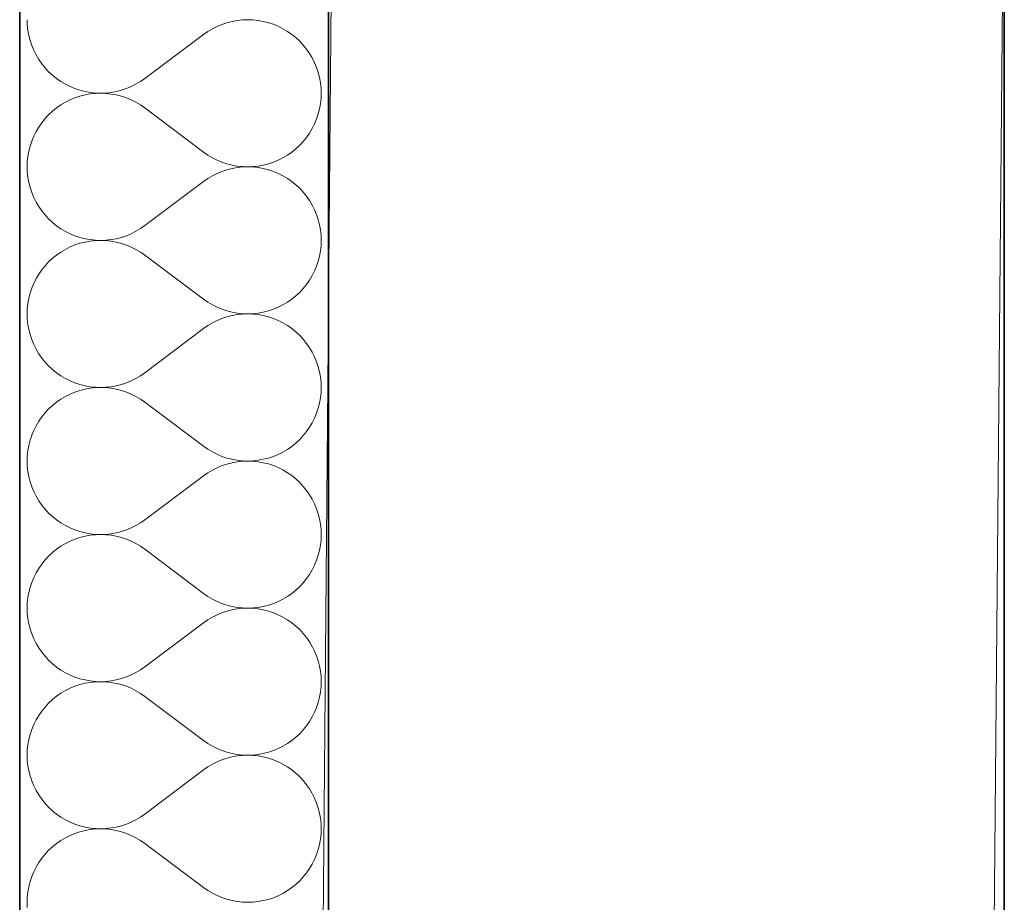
# Model space of a CAD drawing. Header units: millimetres. Extents: x -8078 to 234695, y -4319 to 602442.
# Tile 151 of 152: x 80170 to 80680, y 296143 to 296600. Entities that reach past the tile are written whole.
import ezdxf

# ---------------------------------------------------------------- set-up
doc = ezdxf.new("R2010")
doc.units = ezdxf.units.MM
doc.header["$MEASUREMENT"] = 0
for name, color, linetype in [('#podkład', 252, 'Continuous'), ('- A - ocieplenie', 7, 'Continuous'), ('Konstrukcja - Stropy', 7, 'Continuous'), ('Konstrukcja - Ściany zewnętrzne', 7, 'Continuous')]:
    doc.layers.add(name, color=color, linetype=linetype)

# ---------------------------------------------------------------- blocks, each defined once
blk = doc.blocks.new('UHYGFFFF')
at = {"layer": '- A - ocieplenie', "color": 252, "linetype": 'Continuous', "lineweight": 35, "ltscale": 100}
for p, q in [((19777.48, 397782.63), (19777.48, 396062.63)), ((19937.48, 396062.63), (19937.48, 397662.63))]:
    blk.add_line(p, q, dxfattribs=at)
at = {"layer": '- A - ocieplenie', "color": 252, "linetype": 'Continuous', "lineweight": 13, "ltscale": 100}
for p, q in [((19781.29, 397118.8), (19781.39, 397116.08)), ((19781.39, 397116.08), (19781.68, 397113.38)), ((19879.72, 397115.35), (19877.29, 397114.13)), ((19882.23, 397116.39), (19879.72, 397115.35)), ((19884.81, 397117.25), (19882.23, 397116.39)), ((19887.45, 397117.93), (19884.81, 397117.25)), ((19890.13, 397118.41), (19887.45, 397117.93)), ((19892.83, 397118.7), (19890.13, 397118.41)), ((19895.55, 397118.8), (19892.83, 397118.7)), ((19898.27, 397118.71), (19895.55, 397118.8)), ((19900.97, 397118.42), (19898.27, 397118.71)), ((19903.65, 397117.94), (19900.97, 397118.42)), ((19906.29, 397117.26), (19903.65, 397117.94)), ((19908.87, 397116.41), (19906.29, 397117.26)), ((19911.38, 397115.37), (19908.87, 397116.41)), ((19913.82, 397114.15), (19911.38, 397115.37)), ((19781.68, 397113.38), (19782.16, 397110.7)), ((19782.16, 397110.7), (19782.83, 397108.06)), ((19872.72, 397111.18), (19842.24, 397088.33)), ((19874.95, 397112.74), (19872.72, 397111.18)), ((19877.29, 397114.13), (19874.95, 397112.74)), ((19916.16, 397112.76), (19913.82, 397114.15)), ((19918.39, 397111.21), (19916.16, 397112.76)), ((19920.51, 397109.51), (19918.39, 397111.21)), ((19782.83, 397108.06), (19783.69, 397105.48)), ((19783.69, 397105.48), (19784.73, 397102.97)), ((19922.5, 397107.65), (19920.51, 397109.51)), ((19924.36, 397105.66), (19922.5, 397107.65)), ((19926.07, 397103.54), (19924.36, 397105.66)), ((19784.73, 397102.97), (19785.95, 397100.54)), ((19785.95, 397100.54), (19787.34, 397098.2)), ((19927.62, 397101.31), (19926.07, 397103.54)), ((19929.01, 397098.97), (19927.62, 397101.31)), ((19787.34, 397098.2), (19788.89, 397095.96)), ((19788.89, 397095.96), (19790.6, 397093.85)), ((19930.22, 397096.54), (19929.01, 397098.97)), ((19931.27, 397094.02), (19930.22, 397096.54)), ((19790.6, 397093.85), (19792.46, 397091.86)), ((19792.46, 397091.86), (19794.45, 397090)), ((19794.45, 397090), (19796.57, 397088.3)), ((19932.13, 397091.44), (19931.27, 397094.02)), ((19932.8, 397088.81), (19932.13, 397091.44)), ((19796.57, 397088.3), (19798.8, 397086.75)), ((19798.8, 397086.75), (19801.14, 397085.36)), ((19801.14, 397085.36), (19803.58, 397084.14)), ((19835.24, 397084.16), (19837.67, 397085.38)), ((19837.67, 397085.38), (19840.01, 397086.77)), ((19840.01, 397086.77), (19842.24, 397088.33)), ((19933.28, 397086.13), (19932.8, 397088.81)), ((19933.57, 397083.43), (19933.28, 397086.13)), ((19803.58, 397084.14), (19806.09, 397083.1)), ((19806.09, 397083.1), (19808.67, 397082.24)), ((19808.67, 397082.24), (19811.31, 397081.57)), ((19811.31, 397079.84), (19808.67, 397079.17)), ((19811.31, 397081.57), (19813.98, 397081.09)), ((19813.98, 397080.32), (19811.31, 397079.84)), ((19813.98, 397081.09), (19816.69, 397080.8)), ((19816.69, 397080.61), (19813.98, 397080.32)), ((19816.69, 397080.8), (19819.41, 397080.71)), ((19819.41, 397080.71), (19816.69, 397080.61)), ((19819.41, 397080.71), (19822.13, 397080.81)), ((19822.13, 397080.61), (19819.41, 397080.71)), ((19822.13, 397080.81), (19824.83, 397081.1)), ((19824.83, 397080.31), (19822.13, 397080.61)), ((19824.83, 397081.1), (19827.51, 397081.58)), ((19827.51, 397079.83), (19824.83, 397080.31)), ((19827.51, 397081.58), (19830.14, 397082.26)), ((19830.14, 397079.16), (19827.51, 397079.83)), ((19830.14, 397082.26), (19832.73, 397083.12)), ((19832.73, 397083.12), (19835.24, 397084.16)), ((19933.67, 397080.71), (19933.57, 397083.43)), ((19933.57, 397077.99), (19933.67, 397080.71)), ((19798.8, 397074.67), (19796.57, 397073.12)), ((19801.14, 397076.05), (19798.8, 397074.67)), ((19803.58, 397077.27), (19801.14, 397076.05)), ((19806.09, 397078.31), (19803.58, 397077.27)), ((19808.67, 397079.17), (19806.09, 397078.31)), ((19832.73, 397078.29), (19830.14, 397079.16)), ((19835.24, 397077.25), (19832.73, 397078.29)), ((19837.67, 397076.03), (19835.24, 397077.25)), ((19840.01, 397074.64), (19837.67, 397076.03)), ((19842.24, 397073.09), (19840.01, 397074.64)), ((19932.8, 397072.61), (19933.28, 397075.28)), ((19933.28, 397075.28), (19933.57, 397077.99)), ((19792.46, 397069.56), (19790.6, 397067.57)), ((19794.45, 397071.41), (19792.46, 397069.56)), ((19796.57, 397073.12), (19794.45, 397071.41)), ((19872.72, 397050.23), (19842.24, 397073.09)), ((19931.27, 397067.39), (19932.13, 397069.97)), ((19932.13, 397069.97), (19932.8, 397072.61)), ((19788.89, 397065.45), (19787.34, 397063.21)), ((19790.6, 397067.57), (19788.89, 397065.45)), ((19929.01, 397062.44), (19930.22, 397064.88)), ((19930.22, 397064.88), (19931.27, 397067.39)), ((19785.95, 397060.88), (19784.73, 397058.44)), ((19787.34, 397063.21), (19785.95, 397060.88)), ((19926.07, 397057.87), (19927.62, 397060.1)), ((19927.62, 397060.1), (19929.01, 397062.44)), ((19783.69, 397055.93), (19782.83, 397053.35)), ((19784.73, 397058.44), (19783.69, 397055.93)), ((19922.5, 397053.76), (19924.36, 397055.75)), ((19924.36, 397055.75), (19926.07, 397057.87)), ((19782.16, 397050.71), (19781.68, 397048.03)), ((19782.83, 397053.35), (19782.16, 397050.71)), ((19872.72, 397050.23), (19874.95, 397048.68)), ((19916.16, 397048.65), (19918.39, 397050.2)), ((19918.39, 397050.2), (19920.51, 397051.91)), ((19920.51, 397051.91), (19922.5, 397053.76)), ((19781.39, 397045.33), (19781.29, 397042.61)), ((19781.68, 397048.03), (19781.39, 397045.33)), ((19874.95, 397048.68), (19877.29, 397047.29)), ((19877.29, 397047.29), (19879.72, 397046.07)), ((19879.72, 397046.07), (19882.23, 397045.02)), ((19882.23, 397045.02), (19884.81, 397044.16)), ((19884.81, 397044.16), (19887.45, 397043.49)), ((19903.65, 397043.48), (19906.29, 397044.15)), ((19906.29, 397044.15), (19908.87, 397045.01)), ((19908.87, 397045.01), (19911.38, 397046.05)), ((19911.38, 397046.05), (19913.82, 397047.26)), ((19913.82, 397047.26), (19916.16, 397048.65)), ((19781.29, 397042.61), (19781.39, 397039.89)), ((19781.39, 397039.89), (19781.68, 397037.19)), ((19879.72, 397039.16), (19877.29, 397037.94)), ((19882.23, 397040.2), (19879.72, 397039.16)), ((19884.81, 397041.06), (19882.23, 397040.2)), ((19887.45, 397041.73), (19884.81, 397041.06)), ((19887.45, 397043.49), (19890.13, 397043)), ((19890.13, 397042.22), (19887.45, 397041.73)), ((19890.13, 397043), (19892.83, 397042.71)), ((19892.83, 397042.51), (19890.13, 397042.22)), ((19892.83, 397042.71), (19895.55, 397042.61)), ((19895.55, 397042.61), (19892.83, 397042.51)), ((19895.55, 397042.61), (19898.27, 397042.71)), ((19898.27, 397042.52), (19895.55, 397042.61)), ((19898.27, 397042.71), (19900.97, 397043)), ((19900.97, 397042.23), (19898.27, 397042.52)), ((19900.97, 397043), (19903.65, 397043.48)), ((19903.65, 397041.75), (19900.97, 397042.23)), ((19906.29, 397041.07), (19903.65, 397041.75)), ((19908.87, 397040.22), (19906.29, 397041.07)), ((19911.38, 397039.18), (19908.87, 397040.22)), ((19913.82, 397037.96), (19911.38, 397039.18)), ((19781.68, 397037.19), (19782.16, 397034.51)), ((19782.16, 397034.51), (19782.83, 397031.87)), ((19872.72, 397034.99), (19842.24, 397012.14)), ((19874.95, 397036.55), (19872.72, 397034.99)), ((19877.29, 397037.94), (19874.95, 397036.55)), ((19916.16, 397036.57), (19913.82, 397037.96)), ((19918.39, 397035.02), (19916.16, 397036.57)), ((19920.51, 397033.32), (19918.39, 397035.02)), ((19782.83, 397031.87), (19783.69, 397029.29)), ((19783.69, 397029.29), (19784.73, 397026.78)), ((19922.5, 397031.46), (19920.51, 397033.32)), ((19924.36, 397029.47), (19922.5, 397031.46)), ((19926.07, 397027.35), (19924.36, 397029.47)), ((19784.73, 397026.78), (19785.95, 397024.35)), ((19785.95, 397024.35), (19787.34, 397022.01)), ((19927.62, 397025.12), (19926.07, 397027.35)), ((19929.01, 397022.78), (19927.62, 397025.12)), ((19787.34, 397022.01), (19788.89, 397019.77)), ((19788.89, 397019.77), (19790.6, 397017.66)), ((19930.22, 397020.35), (19929.01, 397022.78)), ((19931.27, 397017.83), (19930.22, 397020.35)), ((19790.6, 397017.66), (19792.46, 397015.67)), ((19792.46, 397015.67), (19794.45, 397013.81)), ((19794.45, 397013.81), (19796.57, 397012.11)), ((19932.13, 397015.25), (19931.27, 397017.83)), ((19932.8, 397012.62), (19932.13, 397015.25)), ((19796.57, 397012.11), (19798.8, 397010.56)), ((19798.8, 397010.56), (19801.14, 397009.17)), ((19801.14, 397009.17), (19803.58, 397007.95)), ((19835.24, 397007.97), (19837.67, 397009.19)), ((19837.67, 397009.19), (19840.01, 397010.58)), ((19840.01, 397010.58), (19842.24, 397012.14)), ((19933.28, 397009.94), (19932.8, 397012.62)), ((19933.57, 397007.23), (19933.28, 397009.94)), ((19803.58, 397007.95), (19806.09, 397006.91)), ((19806.09, 397006.91), (19808.67, 397006.05)), ((19808.67, 397006.05), (19811.31, 397005.38)), ((19811.31, 397003.65), (19808.67, 397002.98)), ((19811.31, 397005.38), (19813.98, 397004.9)), ((19813.98, 397004.13), (19811.31, 397003.65)), ((19813.98, 397004.9), (19816.69, 397004.61)), ((19816.69, 397004.42), (19813.98, 397004.13)), ((19816.69, 397004.61), (19819.41, 397004.52)), ((19819.41, 397004.52), (19816.69, 397004.42)), ((19819.41, 397004.52), (19822.13, 397004.61)), ((19822.13, 397004.42), (19819.41, 397004.52)), ((19822.13, 397004.61), (19824.83, 397004.91)), ((19824.83, 397004.12), (19822.13, 397004.42)), ((19824.83, 397004.91), (19827.51, 397005.39)), ((19827.51, 397003.64), (19824.83, 397004.12)), ((19827.51, 397005.39), (19830.14, 397006.07)), ((19830.14, 397002.96), (19827.51, 397003.64)), ((19830.14, 397006.07), (19832.73, 397006.93)), ((19832.73, 397006.93), (19835.24, 397007.97)), ((19933.67, 397004.52), (19933.57, 397007.23)), ((19933.57, 397001.8), (19933.67, 397004.52)), ((19798.8, 396998.48), (19796.57, 396996.93)), ((19801.14, 396999.86), (19798.8, 396998.48)), ((19803.58, 397001.08), (19801.14, 396999.86)), ((19806.09, 397002.12), (19803.58, 397001.08)), ((19808.67, 397002.98), (19806.09, 397002.12)), ((19832.73, 397002.1), (19830.14, 397002.96)), ((19835.24, 397001.06), (19832.73, 397002.1)), ((19837.67, 396999.84), (19835.24, 397001.06)), ((19840.01, 396998.45), (19837.67, 396999.84)), ((19842.24, 396996.9), (19840.01, 396998.45)), ((19932.8, 396996.41), (19933.28, 396999.09)), ((19933.28, 396999.09), (19933.57, 397001.8)), ((19792.46, 396993.37), (19790.6, 396991.38)), ((19794.45, 396995.22), (19792.46, 396993.37)), ((19796.57, 396996.93), (19794.45, 396995.22)), ((19872.72, 396974.04), (19842.24, 396996.9)), ((19931.27, 396991.2), (19932.13, 396993.78)), ((19932.13, 396993.78), (19932.8, 396996.41)), ((19788.89, 396989.26), (19787.34, 396987.02)), ((19790.6, 396991.38), (19788.89, 396989.26)), ((19929.01, 396986.25), (19930.22, 396988.68)), ((19930.22, 396988.68), (19931.27, 396991.2)), ((19785.95, 396984.68), (19784.73, 396982.25)), ((19787.34, 396987.02), (19785.95, 396984.68)), ((19926.07, 396981.68), (19927.62, 396983.91)), ((19927.62, 396983.91), (19929.01, 396986.25)), ((19783.69, 396979.74), (19782.83, 396977.16)), ((19784.73, 396982.25), (19783.69, 396979.74)), ((19922.5, 396977.57), (19924.36, 396979.56)), ((19924.36, 396979.56), (19926.07, 396981.68)), ((19782.16, 396974.52), (19781.68, 396971.84)), ((19782.83, 396977.16), (19782.16, 396974.52)), ((19872.72, 396974.04), (19874.95, 396972.49)), ((19874.95, 396972.49), (19877.29, 396971.1)), ((19916.16, 396972.46), (19918.39, 396974.01)), ((19918.39, 396974.01), (19920.51, 396975.72)), ((19920.51, 396975.72), (19922.5, 396977.57)), ((19781.39, 396969.14), (19781.29, 396966.42)), ((19781.68, 396971.84), (19781.39, 396969.14)), ((19877.29, 396971.1), (19879.72, 396969.88)), ((19879.72, 396969.88), (19882.23, 396968.83)), ((19882.23, 396968.83), (19884.81, 396967.97)), ((19884.81, 396967.97), (19887.45, 396967.3)), ((19903.65, 396967.29), (19906.29, 396967.96)), ((19906.29, 396967.96), (19908.87, 396968.82)), ((19908.87, 396968.82), (19911.38, 396969.86)), ((19911.38, 396969.86), (19913.82, 396971.07)), ((19913.82, 396971.07), (19916.16, 396972.46)), ((19781.29, 396966.42), (19781.39, 396963.7)), ((19781.39, 396963.7), (19781.68, 396961)), ((19879.72, 396962.97), (19877.29, 396961.75)), ((19882.23, 396964.01), (19879.72, 396962.97)), ((19884.81, 396964.87), (19882.23, 396964.01)), ((19887.45, 396965.54), (19884.81, 396964.87)), ((19887.45, 396967.3), (19890.13, 396966.81)), ((19890.13, 396966.03), (19887.45, 396965.54)), ((19890.13, 396966.81), (19892.83, 396966.52)), ((19892.83, 396966.32), (19890.13, 396966.03)), ((19892.83, 396966.52), (19895.55, 396966.42)), ((19895.55, 396966.42), (19892.83, 396966.32)), ((19895.55, 396966.42), (19898.27, 396966.52)), ((19898.27, 396966.33), (19895.55, 396966.42)), ((19898.27, 396966.52), (19900.97, 396966.81)), ((19900.97, 396966.04), (19898.27, 396966.33)), ((19900.97, 396966.81), (19903.65, 396967.29)), ((19903.65, 396965.55), (19900.97, 396966.04)), ((19906.29, 396964.88), (19903.65, 396965.55)), ((19908.87, 396964.03), (19906.29, 396964.88)), ((19911.38, 396962.99), (19908.87, 396964.03)), ((19913.82, 396961.77), (19911.38, 396962.99)), ((19781.68, 396961), (19782.16, 396958.32)), ((19782.16, 396958.32), (19782.83, 396955.68)), ((19872.72, 396958.8), (19842.24, 396935.94)), ((19874.95, 396960.36), (19872.72, 396958.8)), ((19877.29, 396961.75), (19874.95, 396960.36)), ((19916.16, 396960.38), (19913.82, 396961.77)), ((19918.39, 396958.83), (19916.16, 396960.38)), ((19920.51, 396957.12), (19918.39, 396958.83)), ((19782.83, 396955.68), (19783.69, 396953.1)), ((19783.69, 396953.1), (19784.73, 396950.59)), ((19922.5, 396955.27), (19920.51, 396957.12)), ((19924.36, 396953.28), (19922.5, 396955.27)), ((19926.07, 396951.16), (19924.36, 396953.28)), ((19784.73, 396950.59), (19785.95, 396948.16)), ((19785.95, 396948.16), (19787.34, 396945.82)), ((19927.62, 396948.93), (19926.07, 396951.16)), ((19929.01, 396946.59), (19927.62, 396948.93)), ((19787.34, 396945.82), (19788.89, 396943.58)), ((19788.89, 396943.58), (19790.6, 396941.47)), ((19930.22, 396944.16), (19929.01, 396946.59)), ((19931.27, 396941.64), (19930.22, 396944.16)), ((19790.6, 396941.47), (19792.46, 396939.47)), ((19792.46, 396939.47), (19794.45, 396937.62)), ((19794.45, 396937.62), (19796.57, 396935.92)), ((19932.13, 396939.06), (19931.27, 396941.64)), ((19932.8, 396936.43), (19932.13, 396939.06)), ((19796.57, 396935.92), (19798.8, 396934.36)), ((19798.8, 396934.36), (19801.14, 396932.98)), ((19801.14, 396932.98), (19803.58, 396931.76)), ((19803.58, 396931.76), (19806.09, 396930.72)), ((19832.73, 396930.74), (19835.24, 396931.78)), ((19835.24, 396931.78), (19837.67, 396933)), ((19837.67, 396933), (19840.01, 396934.39)), ((19840.01, 396934.39), (19842.24, 396935.94)), ((19933.28, 396933.75), (19932.8, 396936.43)), ((19933.57, 396931.04), (19933.28, 396933.75)), ((19806.09, 396930.72), (19808.67, 396929.86)), ((19808.67, 396926.79), (19806.09, 396925.93)), ((19808.67, 396929.86), (19811.31, 396929.19)), ((19811.31, 396927.46), (19808.67, 396926.79)), ((19811.31, 396929.19), (19813.98, 396928.71)), ((19813.98, 396927.94), (19811.31, 396927.46)), ((19813.98, 396928.71), (19816.69, 396928.42)), ((19816.69, 396928.23), (19813.98, 396927.94)), ((19816.69, 396928.42), (19819.41, 396928.33)), ((19819.41, 396928.33), (19816.69, 396928.23)), ((19819.41, 396928.33), (19822.13, 396928.42)), ((19822.13, 396928.23), (19819.41, 396928.33)), ((19822.13, 396928.42), (19824.83, 396928.72)), ((19824.83, 396927.93), (19822.13, 396928.23)), ((19824.83, 396928.72), (19827.51, 396929.2)), ((19827.51, 396927.45), (19824.83, 396927.93)), ((19827.51, 396929.2), (19830.14, 396929.88)), ((19830.14, 396926.77), (19827.51, 396927.45)), ((19830.14, 396929.88), (19832.73, 396930.74)), ((19832.73, 396925.91), (19830.14, 396926.77)), ((19933.67, 396928.33), (19933.57, 396931.04)), ((19933.57, 396925.61), (19933.67, 396928.33)), ((19798.8, 396922.29), (19796.57, 396920.74)), ((19801.14, 396923.67), (19798.8, 396922.29)), ((19803.58, 396924.89), (19801.14, 396923.67)), ((19806.09, 396925.93), (19803.58, 396924.89)), ((19835.24, 396924.87), (19832.73, 396925.91)), ((19837.67, 396923.65), (19835.24, 396924.87)), ((19840.01, 396922.26), (19837.67, 396923.65)), ((19842.24, 396920.71), (19840.01, 396922.26)), ((19932.8, 396920.22), (19933.28, 396922.9)), ((19933.28, 396922.9), (19933.57, 396925.61)), ((19792.46, 396917.18), (19790.6, 396915.19)), ((19794.45, 396919.03), (19792.46, 396917.18)), ((19796.57, 396920.74), (19794.45, 396919.03)), ((19872.72, 396897.85), (19842.24, 396920.71)), ((19931.27, 396915.01), (19932.13, 396917.59)), ((19932.13, 396917.59), (19932.8, 396920.22)), ((19788.89, 396913.07), (19787.34, 396910.83)), ((19790.6, 396915.19), (19788.89, 396913.07)), ((19929.01, 396910.06), (19930.22, 396912.49)), ((19930.22, 396912.49), (19931.27, 396915.01)), ((19785.95, 396908.49), (19784.73, 396906.06)), ((19787.34, 396910.83), (19785.95, 396908.49)), ((19926.07, 396905.49), (19927.62, 396907.72)), ((19927.62, 396907.72), (19929.01, 396910.06)), ((19783.69, 396903.55), (19782.83, 396900.97)), ((19784.73, 396906.06), (19783.69, 396903.55)), ((19920.51, 396899.53), (19922.5, 396901.38)), ((19922.5, 396901.38), (19924.36, 396903.37)), ((19924.36, 396903.37), (19926.07, 396905.49)), ((19782.16, 396898.33), (19781.68, 396895.65)), ((19782.83, 396900.97), (19782.16, 396898.33)), ((19872.72, 396897.85), (19874.95, 396896.3)), ((19874.95, 396896.3), (19877.29, 396894.91)), ((19913.82, 396894.88), (19916.16, 396896.27)), ((19916.16, 396896.27), (19918.39, 396897.82)), ((19918.39, 396897.82), (19920.51, 396899.53)), ((19781.39, 396892.95), (19781.29, 396890.23)), ((19781.68, 396895.65), (19781.39, 396892.95)), ((19877.29, 396894.91), (19879.72, 396893.69)), ((19879.72, 396893.69), (19882.23, 396892.64)), ((19882.23, 396892.64), (19884.81, 396891.78)), ((19884.81, 396891.78), (19887.45, 396891.11)), ((19887.45, 396891.11), (19890.13, 396890.62)), ((19900.97, 396890.61), (19903.65, 396891.1)), ((19903.65, 396891.1), (19906.29, 396891.77)), ((19906.29, 396891.77), (19908.87, 396892.63)), ((19908.87, 396892.63), (19911.38, 396893.67)), ((19911.38, 396893.67), (19913.82, 396894.88)), ((19781.29, 396890.23), (19781.39, 396887.51)), ((19781.39, 396887.51), (19781.68, 396884.81)), ((19879.72, 396886.77), (19877.29, 396885.55)), ((19882.23, 396887.82), (19879.72, 396886.77)), ((19884.81, 396888.68), (19882.23, 396887.82)), ((19887.45, 396889.35), (19884.81, 396888.68)), ((19890.13, 396889.84), (19887.45, 396889.35)), ((19890.13, 396890.62), (19892.83, 396890.33)), ((19892.83, 396890.13), (19890.13, 396889.84)), ((19892.83, 396890.33), (19895.55, 396890.23)), ((19895.55, 396890.23), (19892.83, 396890.13)), ((19895.55, 396890.23), (19898.27, 396890.33)), ((19898.27, 396890.13), (19895.55, 396890.23)), ((19898.27, 396890.33), (19900.97, 396890.61)), ((19900.97, 396889.85), (19898.27, 396890.13)), ((19903.65, 396889.36), (19900.97, 396889.85)), ((19906.29, 396888.69), (19903.65, 396889.36)), ((19908.87, 396887.83), (19906.29, 396888.69)), ((19911.38, 396886.8), (19908.87, 396887.83)), ((19913.82, 396885.58), (19911.38, 396886.8)), ((19781.68, 396884.81), (19782.16, 396882.13)), ((19782.16, 396882.13), (19782.83, 396879.49)), ((19872.72, 396882.61), (19842.24, 396859.75)), ((19874.95, 396884.16), (19872.72, 396882.61)), ((19877.29, 396885.55), (19874.95, 396884.16)), ((19916.16, 396884.19), (19913.82, 396885.58)), ((19918.39, 396882.64), (19916.16, 396884.19)), ((19920.51, 396880.93), (19918.39, 396882.64)), ((19922.5, 396879.08), (19920.51, 396880.93)), ((19782.83, 396879.49), (19783.69, 396876.91)), ((19783.69, 396876.91), (19784.73, 396874.4)), ((19924.36, 396877.09), (19922.5, 396879.08)), ((19926.07, 396874.97), (19924.36, 396877.09)), ((19784.73, 396874.4), (19785.95, 396871.97)), ((19785.95, 396871.97), (19787.34, 396869.63)), ((19927.62, 396872.74), (19926.07, 396874.97)), ((19929.01, 396870.4), (19927.62, 396872.74)), ((19787.34, 396869.63), (19788.89, 396867.39)), ((19788.89, 396867.39), (19790.6, 396865.27)), ((19930.22, 396867.97), (19929.01, 396870.4)), ((19931.27, 396865.45), (19930.22, 396867.97)), ((19932.13, 396862.87), (19931.27, 396865.45)), ((19790.6, 396865.27), (19792.46, 396863.28)), ((19792.46, 396863.28), (19794.45, 396861.43)), ((19794.45, 396861.43), (19796.57, 396859.72)), ((19932.8, 396860.24), (19932.13, 396862.87)), ((19796.57, 396859.72), (19798.8, 396858.17)), ((19798.8, 396858.17), (19801.14, 396856.79)), ((19801.14, 396856.79), (19803.58, 396855.57)), ((19803.58, 396855.57), (19806.09, 396854.53)), ((19832.73, 396854.55), (19835.24, 396855.59)), ((19835.24, 396855.59), (19837.67, 396856.81)), ((19837.67, 396856.81), (19840.01, 396858.2)), ((19840.01, 396858.2), (19842.24, 396859.75)), ((19933.28, 396857.56), (19932.8, 396860.24)), ((19933.57, 396854.85), (19933.28, 396857.56)), ((19806.09, 396854.53), (19808.67, 396853.67)), ((19808.67, 396850.6), (19806.09, 396849.74)), ((19808.67, 396853.67), (19811.31, 396853)), ((19811.31, 396851.27), (19808.67, 396850.6)), ((19811.31, 396853), (19813.98, 396852.52)), ((19813.98, 396851.75), (19811.31, 396851.27)), ((19813.98, 396852.52), (19816.69, 396852.23)), ((19816.69, 396852.04), (19813.98, 396851.75)), ((19816.69, 396852.23), (19819.41, 396852.13)), ((19819.41, 396852.13), (19816.69, 396852.04)), ((19819.41, 396852.13), (19822.13, 396852.23)), ((19822.13, 396852.04), (19819.41, 396852.13)), ((19822.13, 396852.23), (19824.83, 396852.53)), ((19824.83, 396851.74), (19822.13, 396852.04)), ((19824.83, 396852.53), (19827.51, 396853.01)), ((19827.51, 396851.26), (19824.83, 396851.74)), ((19827.51, 396853.01), (19830.14, 396853.69)), ((19830.14, 396850.58), (19827.51, 396851.26)), ((19830.14, 396853.69), (19832.73, 396854.55)), ((19832.73, 396849.72), (19830.14, 396850.58)), ((19933.67, 396852.13), (19933.57, 396854.85)), ((19933.57, 396849.42), (19933.67, 396852.13)), ((19798.8, 396846.1), (19796.57, 396844.55)), ((19801.14, 396847.48), (19798.8, 396846.1)), ((19803.58, 396848.7), (19801.14, 396847.48)), ((19806.09, 396849.74), (19803.58, 396848.7)), ((19835.24, 396848.68), (19832.73, 396849.72)), ((19837.67, 396847.46), (19835.24, 396848.68)), ((19840.01, 396846.07), (19837.67, 396847.46)), ((19842.24, 396844.52), (19840.01, 396846.07)), ((19932.8, 396844.03), (19933.28, 396846.71)), ((19933.28, 396846.71), (19933.57, 396849.42)), ((19792.46, 396840.99), (19790.6, 396839)), ((19794.45, 396842.84), (19792.46, 396840.99)), ((19796.57, 396844.55), (19794.45, 396842.84)), ((19872.72, 396821.66), (19842.24, 396844.52)), ((19931.27, 396838.82), (19932.13, 396841.4)), ((19932.13, 396841.4), (19932.8, 396844.03)), ((19788.89, 396836.88), (19787.34, 396834.64)), ((19790.6, 396839), (19788.89, 396836.88)), ((19929.01, 396833.87), (19930.22, 396836.3)), ((19930.22, 396836.3), (19931.27, 396838.82)), ((19784.73, 396829.87), (19783.69, 396827.36)), ((19785.95, 396832.3), (19784.73, 396829.87)), ((19787.34, 396834.64), (19785.95, 396832.3)), ((19926.07, 396829.3), (19927.62, 396831.53)), ((19927.62, 396831.53), (19929.01, 396833.87)), ((19782.83, 396824.78), (19782.16, 396822.14)), ((19783.69, 396827.36), (19782.83, 396824.78)), ((19920.51, 396823.34), (19922.5, 396825.19)), ((19922.5, 396825.19), (19924.36, 396827.18)), ((19924.36, 396827.18), (19926.07, 396829.3)), ((19782.16, 396822.14), (19781.68, 396819.46)), ((19872.72, 396821.66), (19874.95, 396820.11)), ((19874.95, 396820.11), (19877.29, 396818.72)), ((19913.82, 396818.69), (19916.16, 396820.08)), ((19916.16, 396820.08), (19918.39, 396821.63)), ((19918.39, 396821.63), (19920.51, 396823.34)), ((19781.39, 396816.76), (19781.29, 396814.04)), ((19781.68, 396819.46), (19781.39, 396816.76)), ((19877.29, 396818.72), (19879.72, 396817.5)), ((19879.72, 396817.5), (19882.23, 396816.45)), ((19882.23, 396816.45), (19884.81, 396815.59)), ((19884.81, 396815.59), (19887.45, 396814.92)), ((19887.45, 396814.92), (19890.13, 396814.43)), ((19890.13, 396814.43), (19892.83, 396814.14)), ((19898.27, 396814.14), (19900.97, 396814.42)), ((19900.97, 396814.42), (19903.65, 396814.91)), ((19903.65, 396814.91), (19906.29, 396815.58)), ((19906.29, 396815.58), (19908.87, 396816.44)), ((19908.87, 396816.44), (19911.38, 396817.47)), ((19911.38, 396817.47), (19913.82, 396818.69)), ((19781.29, 396814.04), (19781.39, 396811.32)), ((19781.39, 396811.32), (19781.68, 396808.62)), ((19877.29, 396809.36), (19874.95, 396807.97)), ((19879.72, 396810.58), (19877.29, 396809.36)), ((19882.23, 396811.63), (19879.72, 396810.58)), ((19884.81, 396812.49), (19882.23, 396811.63)), ((19887.45, 396813.16), (19884.81, 396812.49)), ((19890.13, 396813.65), (19887.45, 396813.16)), ((19892.83, 396813.94), (19890.13, 396813.65)), ((19892.83, 396814.14), (19895.55, 396814.04)), ((19895.55, 396814.04), (19892.83, 396813.94)), ((19895.55, 396814.04), (19898.27, 396814.14)), ((19898.27, 396813.94), (19895.55, 396814.04)), ((19900.97, 396813.66), (19898.27, 396813.94)), ((19903.65, 396813.17), (19900.97, 396813.66)), ((19906.29, 396812.5), (19903.65, 396813.17)), ((19908.87, 396811.64), (19906.29, 396812.5)), ((19911.38, 396810.6), (19908.87, 396811.64)), ((19913.82, 396809.39), (19911.38, 396810.6)), ((19916.16, 396808), (19913.82, 396809.39)), ((19781.68, 396808.62), (19782.16, 396805.94)), ((19782.16, 396805.94), (19782.83, 396803.3)), ((19872.72, 396806.42), (19842.24, 396783.56)), ((19874.95, 396807.97), (19872.72, 396806.42)), ((19918.39, 396806.45), (19916.16, 396808)), ((19920.51, 396804.74), (19918.39, 396806.45)), ((19922.5, 396802.89), (19920.51, 396804.74)), ((19782.83, 396803.3), (19783.69, 396800.72)), ((19783.69, 396800.72), (19784.73, 396798.21)), ((19924.36, 396800.9), (19922.5, 396802.89)), ((19926.07, 396798.78), (19924.36, 396800.9)), ((19784.73, 396798.21), (19785.95, 396795.78)), ((19785.95, 396795.78), (19787.34, 396793.44)), ((19927.62, 396796.55), (19926.07, 396798.78)), ((19929.01, 396794.21), (19927.62, 396796.55)), ((19930.22, 396791.78), (19929.01, 396794.21)), ((19787.34, 396793.44), (19788.89, 396791.2)), ((19788.89, 396791.2), (19790.6, 396789.08)), ((19790.6, 396789.08), (19792.46, 396787.09)), ((19931.27, 396789.26), (19930.22, 396791.78)), ((19932.13, 396786.68), (19931.27, 396789.26)), ((19792.46, 396787.09), (19794.45, 396785.24)), ((19794.45, 396785.24), (19796.57, 396783.53)), ((19932.8, 396784.05), (19932.13, 396786.68)), ((19933.28, 396781.37), (19932.8, 396784.05)), ((19796.57, 396783.53), (19798.8, 396781.98)), ((19798.8, 396781.98), (19801.14, 396780.6)), ((19801.14, 396780.6), (19803.58, 396779.38)), ((19803.58, 396779.38), (19806.09, 396778.34)), ((19832.73, 396778.36), (19835.24, 396779.4)), ((19835.24, 396779.4), (19837.67, 396780.62)), ((19837.67, 396780.62), (19840.01, 396782.01)), ((19840.01, 396782.01), (19842.24, 396783.56)), ((19933.57, 396778.66), (19933.28, 396781.37)), ((19806.09, 396778.34), (19808.67, 396777.48)), ((19808.67, 396774.41), (19806.09, 396773.55)), ((19808.67, 396777.48), (19811.31, 396776.81)), ((19811.31, 396775.08), (19808.67, 396774.41)), ((19811.31, 396776.81), (19813.98, 396776.33)), ((19813.98, 396775.56), (19811.31, 396775.08)), ((19813.98, 396776.33), (19816.69, 396776.04)), ((19816.69, 396775.85), (19813.98, 396775.56)), ((19816.69, 396776.04), (19819.41, 396775.94)), ((19819.41, 396775.94), (19816.69, 396775.85)), ((19819.41, 396775.94), (19822.13, 396776.04)), ((19822.13, 396775.85), (19819.41, 396775.94)), ((19822.13, 396776.04), (19824.83, 396776.34)), ((19824.83, 396775.55), (19822.13, 396775.85)), ((19824.83, 396776.34), (19827.51, 396776.82)), ((19827.51, 396775.07), (19824.83, 396775.55)), ((19827.51, 396776.82), (19830.14, 396777.5)), ((19830.14, 396774.39), (19827.51, 396775.07)), ((19830.14, 396777.5), (19832.73, 396778.36)), ((19832.73, 396773.53), (19830.14, 396774.39)), ((19933.67, 396775.94), (19933.57, 396778.66)), ((19933.57, 396773.23), (19933.67, 396775.94)), ((19798.8, 396769.91), (19796.57, 396768.35)), ((19801.14, 396771.29), (19798.8, 396769.91)), ((19803.58, 396772.51), (19801.14, 396771.29)), ((19806.09, 396773.55), (19803.58, 396772.51)), ((19835.24, 396772.49), (19832.73, 396773.53)), ((19837.67, 396771.27), (19835.24, 396772.49)), ((19840.01, 396769.88), (19837.67, 396771.27)), ((19842.24, 396768.33), (19840.01, 396769.88)), ((19932.8, 396767.84), (19933.28, 396770.52)), ((19933.28, 396770.52), (19933.57, 396773.23)), ((19792.46, 396764.8), (19790.6, 396762.8)), ((19794.45, 396766.65), (19792.46, 396764.8)), ((19796.57, 396768.35), (19794.45, 396766.65)), ((19872.72, 396745.47), (19842.24, 396768.33)), ((19931.27, 396762.63), (19932.13, 396765.21)), ((19932.13, 396765.21), (19932.8, 396767.84)), ((19787.34, 396758.45), (19785.95, 396756.11)), ((19788.89, 396760.69), (19787.34, 396758.45)), ((19790.6, 396762.8), (19788.89, 396760.69)), ((19929.01, 396757.68), (19930.22, 396760.11)), ((19930.22, 396760.11), (19931.27, 396762.63)), ((19784.73, 396753.68), (19783.69, 396751.17)), ((19785.95, 396756.11), (19784.73, 396753.68)), ((19926.07, 396753.11), (19927.62, 396755.34)), ((19927.62, 396755.34), (19929.01, 396757.68)), ((19782.83, 396748.59), (19782.16, 396745.95)), ((19783.69, 396751.17), (19782.83, 396748.59)), ((19920.51, 396747.15), (19922.5, 396749)), ((19922.5, 396749), (19924.36, 396750.99)), ((19924.36, 396750.99), (19926.07, 396753.11)), ((19781.68, 396743.27), (19781.39, 396740.57)), ((19782.16, 396745.95), (19781.68, 396743.27)), ((19872.72, 396745.47), (19874.95, 396743.91)), ((19874.95, 396743.91), (19877.29, 396742.52)), ((19913.82, 396742.5), (19916.16, 396743.89)), ((19916.16, 396743.89), (19918.39, 396745.44)), ((19918.39, 396745.44), (19920.51, 396747.15)), ((19781.39, 396740.57), (19781.29, 396737.85)), ((19877.29, 396742.52), (19879.72, 396741.3)), ((19879.72, 396741.3), (19882.23, 396740.26)), ((19882.23, 396740.26), (19884.81, 396739.4)), ((19884.81, 396739.4), (19887.45, 396738.73)), ((19887.45, 396738.73), (19890.13, 396738.24)), ((19890.13, 396738.24), (19892.83, 396737.95)), ((19892.83, 396737.95), (19895.55, 396737.85)), ((19895.55, 396737.85), (19898.27, 396737.94)), ((19898.27, 396737.94), (19900.97, 396738.23)), ((19900.97, 396738.23), (19903.65, 396738.72)), ((19903.65, 396738.72), (19906.29, 396739.39)), ((19906.29, 396739.39), (19908.87, 396740.24)), ((19908.87, 396740.24), (19911.38, 396741.28)), ((19911.38, 396741.28), (19913.82, 396742.5)), ((19781.29, 396737.85), (19781.39, 396735.13)), ((19781.39, 396735.13), (19781.68, 396732.43)), ((19877.29, 396733.17), (19874.95, 396731.78)), ((19879.72, 396734.39), (19877.29, 396733.17)), ((19882.23, 396735.44), (19879.72, 396734.39)), ((19884.81, 396736.3), (19882.23, 396735.44)), ((19887.45, 396736.97), (19884.81, 396736.3)), ((19890.13, 396737.46), (19887.45, 396736.97)), ((19892.83, 396737.75), (19890.13, 396737.46)), ((19895.55, 396737.85), (19892.83, 396737.75)), ((19898.27, 396737.75), (19895.55, 396737.85)), ((19900.97, 396737.46), (19898.27, 396737.75)), ((19903.65, 396736.98), (19900.97, 396737.46)), ((19906.29, 396736.31), (19903.65, 396736.98)), ((19908.87, 396735.45), (19906.29, 396736.31)), ((19911.38, 396734.41), (19908.87, 396735.45)), ((19913.82, 396733.2), (19911.38, 396734.41)), ((19916.16, 396731.81), (19913.82, 396733.2)), ((19781.68, 396732.43), (19782.16, 396729.75)), ((19782.16, 396729.75), (19782.83, 396727.11)), ((19872.72, 396730.23), (19842.24, 396707.37)), ((19874.95, 396731.78), (19872.72, 396730.23)), ((19918.39, 396730.26), (19916.16, 396731.81)), ((19920.51, 396728.55), (19918.39, 396730.26)), ((19922.5, 396726.7), (19920.51, 396728.55)), ((19782.83, 396727.11), (19783.69, 396724.53)), ((19783.69, 396724.53), (19784.73, 396722.02)), ((19924.36, 396724.71), (19922.5, 396726.7)), ((19926.07, 396722.59), (19924.36, 396724.71)), ((19927.62, 396720.36), (19926.07, 396722.59)), ((19784.73, 396722.02), (19785.95, 396719.59)), ((19785.95, 396719.59), (19787.34, 396717.25)), ((19929.01, 396718.02), (19927.62, 396720.36)), ((19930.22, 396715.59), (19929.01, 396718.02)), ((19787.34, 396717.25), (19788.89, 396715.01)), ((19788.89, 396715.01), (19790.6, 396712.89)), ((19790.6, 396712.89), (19792.46, 396710.9)), ((19931.27, 396713.07), (19930.22, 396715.59)), ((19932.13, 396710.49), (19931.27, 396713.07)), ((19792.46, 396710.9), (19794.45, 396709.05)), ((19794.45, 396709.05), (19796.57, 396707.34)), ((19796.57, 396707.34), (19798.8, 396705.79)), ((19840.01, 396705.82), (19842.24, 396707.37)), ((19932.8, 396707.86), (19932.13, 396710.49)), ((19933.28, 396705.18), (19932.8, 396707.86)), ((19798.8, 396705.79), (19801.14, 396704.41)), ((19801.14, 396704.41), (19803.58, 396703.19)), ((19803.58, 396703.19), (19806.09, 396702.15)), ((19832.73, 396702.17), (19835.24, 396703.21)), ((19835.24, 396703.21), (19837.67, 396704.43)), ((19837.67, 396704.43), (19840.01, 396705.82)), ((19933.57, 396702.47), (19933.28, 396705.18)), ((19933.67, 396699.75), (19933.57, 396702.47)), ((19806.09, 396697.36), (19803.58, 396696.32)), ((19806.09, 396702.15), (19808.67, 396701.29)), ((19808.67, 396698.22), (19806.09, 396697.36)), ((19808.67, 396701.29), (19811.31, 396700.62)), ((19811.31, 396698.89), (19808.67, 396698.22)), ((19811.31, 396700.62), (19813.98, 396700.14)), ((19813.98, 396699.37), (19811.31, 396698.89)), ((19813.98, 396700.14), (19816.69, 396699.85)), ((19816.69, 396699.66), (19813.98, 396699.37)), ((19816.69, 396699.85), (19819.41, 396699.75)), ((19819.41, 396699.75), (19816.69, 396699.66)), ((19819.41, 396699.75), (19822.13, 396699.85)), ((19822.13, 396699.66), (19819.41, 396699.75)), ((19822.13, 396699.85), (19824.83, 396700.15)), ((19824.83, 396699.36), (19822.13, 396699.66)), ((19824.83, 396700.15), (19827.51, 396700.63)), ((19827.51, 396698.88), (19824.83, 396699.36)), ((19827.51, 396700.63), (19830.14, 396701.31)), ((19830.14, 396698.2), (19827.51, 396698.88)), ((19830.14, 396701.31), (19832.73, 396702.17)), ((19832.73, 396697.34), (19830.14, 396698.2)), ((19835.24, 396696.3), (19832.73, 396697.34)), ((19933.57, 396697.04), (19933.67, 396699.75)), ((19796.57, 396692.16), (19794.45, 396690.46)), ((19798.8, 396693.72), (19796.57, 396692.16)), ((19801.14, 396695.1), (19798.8, 396693.72)), ((19803.58, 396696.32), (19801.14, 396695.1)), ((19837.67, 396695.08), (19835.24, 396696.3)), ((19840.01, 396693.69), (19837.67, 396695.08)), ((19842.24, 396692.14), (19840.01, 396693.69)), ((19872.72, 396669.28), (19842.24, 396692.14)), ((19932.8, 396691.65), (19933.28, 396694.33)), ((19933.28, 396694.33), (19933.57, 396697.04)), ((19792.46, 396688.6), (19790.6, 396686.61)), ((19794.45, 396690.46), (19792.46, 396688.6)), ((19931.27, 396686.44), (19932.13, 396689.02)), ((19932.13, 396689.02), (19932.8, 396691.65)), ((19787.34, 396682.26), (19785.95, 396679.92)), ((19788.89, 396684.5), (19787.34, 396682.26)), ((19790.6, 396686.61), (19788.89, 396684.5)), ((19929.01, 396681.49), (19930.22, 396683.92)), ((19930.22, 396683.92), (19931.27, 396686.44)), ((19784.73, 396677.49), (19783.69, 396674.98)), ((19785.95, 396679.92), (19784.73, 396677.49)), ((19924.36, 396674.8), (19926.07, 396676.92)), ((19926.07, 396676.92), (19927.62, 396679.15)), ((19927.62, 396679.15), (19929.01, 396681.49)), ((19782.83, 396672.4), (19782.16, 396669.76)), ((19783.69, 396674.98), (19782.83, 396672.4)), ((19920.51, 396670.95), (19922.5, 396672.81)), ((19922.5, 396672.81), (19924.36, 396674.8)), ((19781.68, 396667.08), (19781.39, 396664.38)), ((19782.16, 396669.76), (19781.68, 396667.08)), ((19872.72, 396669.28), (19874.95, 396667.72)), ((19874.95, 396667.72), (19877.29, 396666.33)), ((19913.82, 396666.31), (19916.16, 396667.7)), ((19916.16, 396667.7), (19918.39, 396669.25)), ((19918.39, 396669.25), (19920.51, 396670.95)), ((19781.39, 396664.38), (19781.29, 396661.66)), ((19781.29, 396661.66), (19781.39, 396658.94)), ((19877.29, 396666.33), (19879.72, 396665.11)), ((19879.72, 396665.11), (19882.23, 396664.07)), ((19882.23, 396664.07), (19884.81, 396663.21)), ((19884.81, 396663.21), (19887.45, 396662.54)), ((19887.45, 396662.54), (19890.13, 396662.05)), ((19890.13, 396662.05), (19892.83, 396661.76)), ((19892.83, 396661.76), (19895.55, 396661.66)), ((19895.55, 396661.66), (19898.27, 396661.75)), ((19898.27, 396661.75), (19900.97, 396662.04)), ((19900.97, 396662.04), (19903.65, 396662.52)), ((19903.65, 396662.52), (19906.29, 396663.2)), ((19906.29, 396663.2), (19908.87, 396664.05)), ((19908.87, 396664.05), (19911.38, 396665.09)), ((19911.38, 396665.09), (19913.82, 396666.31))]:
    blk.add_line(p, q, dxfattribs=at)
at = {"layer": 'Konstrukcja - Stropy', "color": 252, "linetype": 'Continuous', "lineweight": 13, "ltscale": 100}
for p, q in [((19943.64, 397662.63), (19926.75, 395770.14)), ((20287.48, 397232.63), (20274.36, 395762.33))]:
    blk.add_line(p, q, dxfattribs=at)
at = {"layer": 'Konstrukcja - Ściany zewnętrzne', "color": 252, "linetype": 'Continuous', "lineweight": 35, "ltscale": 100}
for p, q in [((19937.48, 397232.63), (19937.47, 395912.63)), ((20287.47, 395912.63), (20287.48, 397232.63))]:
    blk.add_line(p, q, dxfattribs=at)

msp = doc.modelspace()

# ---------------------------------------------------------------- block references
at = {"layer": '#podkład'}
msp.add_blockref('UHYGFFFF', (60392.7, -100518.68), dxfattribs=at)

doc.saveas('drawing.dxf')
